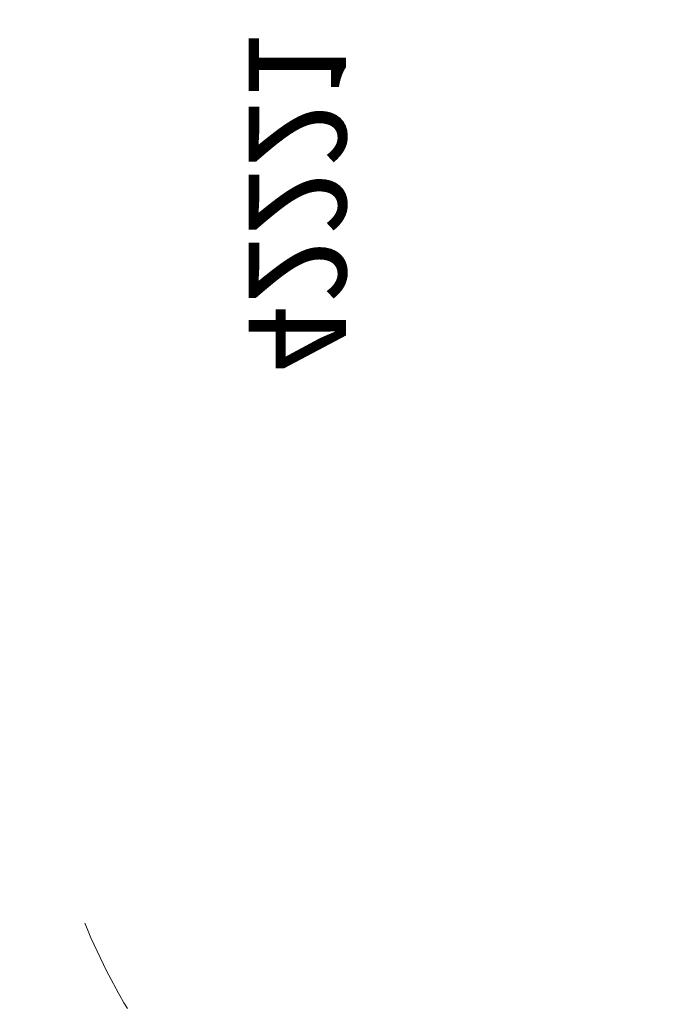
# Model space of a CAD drawing. Header units: feet. Extents: x 7493042 to 7493387, y 5986509 to 5986725.
# Tile 51 of 73: x 7493350.95 to 7493352.49, y 5986527.97 to 5986530.33. Entities that reach past the tile are written whole.
import ezdxf

# ---------------------------------------------------------------- set-up
doc = ezdxf.new("R2010")
doc.units = ezdxf.units.FT
doc.header["$MEASUREMENT"] = 0
doc.linetypes.add('ACAD_ISO03W100', pattern=[30, 12, -18])
doc.layers.add('_k_niewidoczna', color=72, linetype='CONTINUOUS', lineweight=9, plot=False)
doc.layers.add('_k_widok', color=7, linetype='CONTINUOUS', lineweight=18)
doc.layers.add('_k_wymiar', color=7, linetype='CONTINUOUS', lineweight=13)
doc.styles.add('GENERATED_STYLE_1', font='MS Gothic.ttf')

# ---------------------------------------------------------------- blocks, each defined once
blk = doc.blocks.new('3009EPZ')
at = {"layer": '_k_niewidoczna', "color": 1, "lineweight": 20, "insert": (-3.1656, -0.2128), "char_height": 0.24, "width": 11.634443, "attachment_point": 1, "line_spacing_factor": 1.55, "style": 'GENERATED_STYLE_1', "bg_fill": 2}
blk.add_mtext('\\A1;{\\f@MS Gothic|b0|i0|c238|p49;\\C256;\\P\\pi-0.24,l0.24,t0.24,1.2;^I^I3009EPZ\\P\\pi-0.96,l0.96,t0.96,1.2;^I}', dxfattribs=at)
blk = doc.blocks.new('42221')
at = {"layer": '_k_widok', "linetype": 'ACAD_ISO03W100', "ltscale": 0.02}
blk.add_lwpolyline([(-3.063, -1.5, -0.238954), (-4.2728, -0.8868), (-4.626, -0.8868, -0.414214), (-6.126, 0.6132), (-6.126, 1.7534, -0.414214), (-4.626, 3.2534), (-3.063, 3.2534, -0.238954), (-1.8533, 2.6402), (-1.5, 2.6402, -0.414214), (0, 1.1402), (0, 0, -0.414214), (-1.5, -1.5)], format="xyb", close=True, dxfattribs=at)
at = {"layer": '_k_niewidoczna', "color": 1, "lineweight": 20, "insert": (-3.5067, -0.1368), "char_height": 0.24, "width": 11.634443, "attachment_point": 1, "line_spacing_factor": 1.55, "style": 'GENERATED_STYLE_1', "bg_fill": 2}
blk.add_mtext('\\A1;{\\f@MS Gothic|b0|i0|c238|p49;\\C256;\\P\\pi-0.24,l0.24,t0.24,1.2;^I^I42221\\P\\pi-0.96,l0.96,t0.96,1.2;^I}', dxfattribs=at)

msp = doc.modelspace()

# ---------------------------------------------------------------- block references
at = {"layer": '_k_wymiar'}
msp.add_blockref('3009EPZ', (7493350.9262, 5986529.8057), dxfattribs=at)

# ---------------------------------------------------------------- next in the draw order: block references
at = {"layer": '_k_wymiar', "xscale": -1, "rotation": 270}
msp.add_blockref('42221', (7493352.498, 5986531.7924), dxfattribs=at)

doc.saveas('drawing.dxf')
